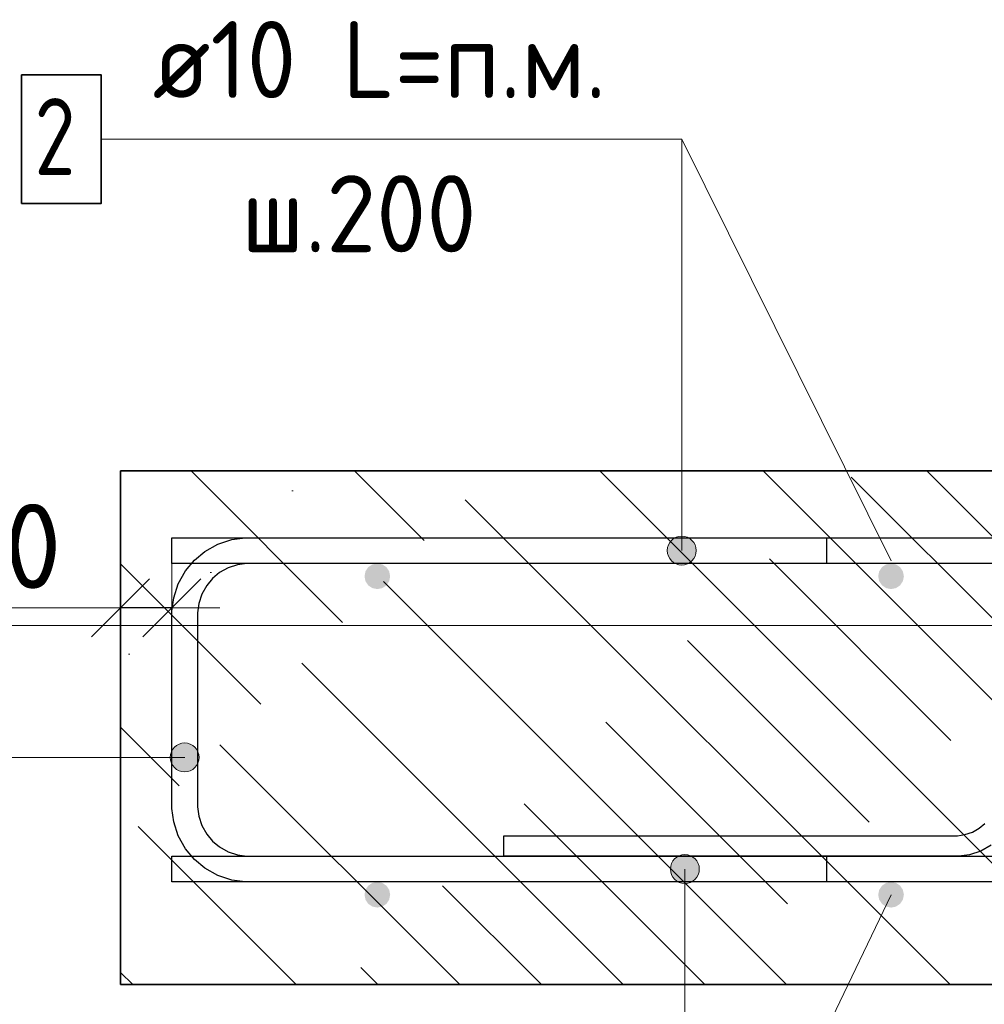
# Model space of a CAD drawing. Header units: metres. Extents: x -38 to 97, y -15 to 21.
# Tile 214 of 256: x 72.128 to 72.504, y 8.324 to 8.708. Entities that reach past the tile are written whole.
import ezdxf

# ---------------------------------------------------------------- set-up
doc = ezdxf.new("R2010")
doc.units = ezdxf.units.M
doc.header["$PDMODE"] = 65
for name, color, linetype, lineweight in [('XR$3$Арм. стержнями верхней зоны', 180, 'Continuous', 35), ('XR$3$Арм. стержнями нижней зоны', 180, 'Continuous', 35), ('XR$3$Арм.стержн. Арматура края', 96, 'Continuous', 35), ('XR$3$Размерная линия_ общее', 7, 'Continuous', 13), ('XR$4$Арм. стержнями верхней зоны', 180, 'Continuous', 35), ('XR$4$Арм. стержнями нижней зоны', 180, 'Continuous', 35), ('XR$4$Арм.стержн. Арматура края', 96, 'Continuous', 35), ('XR$4$Размерная линия_ общее', 7, 'Continuous', 13), ('XR$5$Арм. стержнями верхней зоны', 180, 'Continuous', 35), ('XR$5$Арм. стержнями нижней зоны', 180, 'Continuous', 35), ('XR$5$Арм.стержн. Арматура края', 96, 'Continuous', 35), ('XR$5$Размерная линия_ общее', 7, 'Continuous', 13), ('XR$6$Текст_ примечание', 7, 'Continuous', 13)]:
    doc.layers.add(name, color=color, linetype=linetype, lineweight=lineweight)
for name, color, linetype, lineweight, true_color in [('XR$3$Арм.стержн. Фиксатор', 7, 'Continuous', 35, 0x501e0f), ('XR$4$Арм.стержн. Фиксатор', 7, 'Continuous', 35, 0x501e0f), ('XR$5$Арм.стержн. Фиксатор', 7, 'Continuous', 35, 0x501e0f)]:
    doc.layers.add(name, color=color, linetype=linetype, lineweight=lineweight, true_color=true_color)
doc.styles.add('ISOCPEUR', font='txt')
doc.dimstyles.new('DIMSTYLE_11', dxfattribs={"dimtxt": 0.033, "dimasz": 0.0375, "dimexe": 0, "dimexo": 0, "dimgap": 0.0165, "dimtad": 2, "dimdec": 0, "dimlfac": 1000, "dimrnd": 1, "dimzin": 12, "dimdsep": 46, "dimtxsty": 'ISOCPEUR', "dimblk1": 'ALL_ML_STRICH', "dimblk2": 'ALL_ML_STRICH', "dimsah": 1, "dimcen": 0, "dimclrd": 7, "dimclre": 256, "dimclrt": 7, "dimadec": 0, "dimazin": 0, "dimtfac": 1, "dimtdec": 0, "dimtix": 1, "dimtmove": 2, "dimatfit": 3, "dimfxl": 0, "dimtvp": 1.2, "dimtzin": 0, "dimlwd": 0, "dimlwe": -3, "dimarcsym": 0})
pattern_1 = [(135, (0, 0), (-0.031819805, -0.031819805), [0.4, -0.05, 0, -0.05]), (135, (-0.01591, -0.01591), (-0.031819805, -0.031819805), [0.8, -0.1, 0.1, -0.1])]

# ---------------------------------------------------------------- blocks, each defined once
blk = doc.blocks.new('ALL_ML_STRICH')
at = {"color": 0, "linetype": 'ByBlock', "lineweight": -2}
for p, q in [((0, -0.5), (0, 0.5)), ((-0.3, -0.3), (0.3, 0.3)), ((-1, 0), (0.5, 0))]:
    blk.add_line(p, q, dxfattribs=at)
blk = doc.blocks.new('*D140')
at = {"layer": 'DEFPOINTS', "color": 7, "linetype": 'Continuous', "lineweight": 13, "transparency": 33554687}
for p in [(72.1875, 8.47857), (72.1875, 8.44358), (72.1675, 8.43858)]:
    blk.add_point(p, dxfattribs=at)
at = {"layer": 'XR$3$Размерная линия_ общее', "color": 253, "linetype": 'Continuous', "lineweight": -2, "true_color": 0xa0a0a0, "transparency": 33554687}
for p, q in [((72.1675, 8.45858), (72.1675, 8.47857)), ((72.1875, 8.46358), (72.1875, 8.47857))]:
    blk.add_line(p, q, dxfattribs=at)
at = {"layer": 'XR$3$Размерная линия_ общее', "color": 7, "linetype": 'Continuous', "lineweight": -2, "transparency": 33554687}
blk.add_line((72.1875, 8.47857), (72.1675, 8.47857), dxfattribs=at)
at = {"layer": 'XR$3$Размерная линия_ общее', "color": 7, "linetype": 'Continuous', "lineweight": 13, "transparency": 33554687, "xscale": 0.0375, "yscale": 0.0375, "zscale": 0.0375}
for p, rotation in [((72.1675, 8.47857), 180), ((72.1875, 8.47857), 360)]:
    blk.add_blockref('ALL_ML_STRICH', p, dxfattribs=dict(at, rotation=rotation))
at = {"layer": 'XR$3$Размерная линия_ общее', "color": 7, "linetype": 'Continuous', "lineweight": 13, "transparency": 33554687, "insert": (72.12208, 8.50257), "char_height": 0.033, "width": 0.066, "attachment_point": 5, "style": 'ISOCPEUR'}
blk.add_mtext('\\A1;{20}', dxfattribs=at)
at = {"layer": 'XR$3$Размерная линия_ общее', "color": 7, "linetype": 'Continuous', "lineweight": 13, "transparency": 33554687, "insert": (72.09879, 8.42451), "char_height": 0.027, "width": 0.00135, "attachment_point": 1, "rotation": 180, "line_spacing_factor": 0.60241, "style": 'ISOCPEUR'}
blk.add_mtext('з.с.', dxfattribs=at)
blk = doc.blocks.new('*D439')
at = {"layer": 'DEFPOINTS', "color": 7, "linetype": 'Continuous', "lineweight": 13, "transparency": 33554687}
for p in [(72.1875, 8.47857), (72.1875, 8.44358), (72.1675, 8.43858)]:
    blk.add_point(p, dxfattribs=at)
at = {"layer": 'XR$4$Размерная линия_ общее', "color": 253, "linetype": 'Continuous', "lineweight": -2, "true_color": 0xa0a0a0, "transparency": 33554687}
for p, q in [((72.1675, 8.45858), (72.1675, 8.47857)), ((72.1875, 8.46358), (72.1875, 8.47857))]:
    blk.add_line(p, q, dxfattribs=at)
at = {"layer": 'XR$4$Размерная линия_ общее', "color": 7, "linetype": 'Continuous', "lineweight": -2, "transparency": 33554687}
blk.add_line((72.1875, 8.47857), (72.1675, 8.47857), dxfattribs=at)
at = {"layer": 'XR$4$Размерная линия_ общее', "color": 7, "linetype": 'Continuous', "lineweight": 13, "transparency": 33554687, "xscale": 0.0375, "yscale": 0.0375, "zscale": 0.0375}
for p, rotation in [((72.1675, 8.47857), 180), ((72.1875, 8.47857), 360)]:
    blk.add_blockref('ALL_ML_STRICH', p, dxfattribs=dict(at, rotation=rotation))
at = {"layer": 'XR$4$Размерная линия_ общее', "color": 7, "linetype": 'Continuous', "lineweight": 13, "transparency": 33554687, "insert": (72.12208, 8.50257), "char_height": 0.033, "width": 0.066, "attachment_point": 5, "style": 'ISOCPEUR'}
blk.add_mtext('\\A1;{20}', dxfattribs=at)
at = {"layer": 'XR$4$Размерная линия_ общее', "color": 7, "linetype": 'Continuous', "lineweight": 13, "transparency": 33554687, "insert": (72.09879, 8.42451), "char_height": 0.027, "width": 0.00135, "attachment_point": 1, "rotation": 180, "line_spacing_factor": 0.60241, "style": 'ISOCPEUR'}
blk.add_mtext('з.с.', dxfattribs=at)
blk = doc.blocks.new('*D686')
at = {"layer": 'DEFPOINTS', "color": 7, "linetype": 'Continuous', "lineweight": 13, "transparency": 33554687}
for p in [(72.1875, 8.47857), (72.1875, 8.44358), (72.1675, 8.43858)]:
    blk.add_point(p, dxfattribs=at)
at = {"layer": 'XR$5$Размерная линия_ общее', "color": 253, "linetype": 'Continuous', "lineweight": -2, "true_color": 0xa0a0a0, "transparency": 33554687}
for p, q in [((72.1675, 8.45858), (72.1675, 8.47857)), ((72.1875, 8.46358), (72.1875, 8.47857))]:
    blk.add_line(p, q, dxfattribs=at)
at = {"layer": 'XR$5$Размерная линия_ общее', "color": 7, "linetype": 'Continuous', "lineweight": -2, "transparency": 33554687}
blk.add_line((72.1875, 8.47857), (72.1675, 8.47857), dxfattribs=at)
at = {"layer": 'XR$5$Размерная линия_ общее', "color": 7, "linetype": 'Continuous', "lineweight": 13, "transparency": 33554687, "xscale": 0.0375, "yscale": 0.0375, "zscale": 0.0375}
for p, rotation in [((72.1675, 8.47857), 180), ((72.1875, 8.47857), 360)]:
    blk.add_blockref('ALL_ML_STRICH', p, dxfattribs=dict(at, rotation=rotation))
at = {"layer": 'XR$5$Размерная линия_ общее', "color": 7, "linetype": 'Continuous', "lineweight": 13, "transparency": 33554687, "insert": (72.12208, 8.50257), "char_height": 0.033, "width": 0.066, "attachment_point": 5, "style": 'ISOCPEUR'}
blk.add_mtext('\\A1;{20}', dxfattribs=at)
at = {"layer": 'XR$5$Размерная линия_ общее', "color": 7, "linetype": 'Continuous', "lineweight": 13, "transparency": 33554687, "insert": (72.09879, 8.42451), "char_height": 0.027, "width": 0.00135, "attachment_point": 1, "rotation": 180, "line_spacing_factor": 0.60241, "style": 'ISOCPEUR'}
blk.add_mtext('з.с.', dxfattribs=at)

msp = doc.modelspace()

# ---------------------------------------------------------------- hatches: boundary and pattern name
at = {"linetype": 'Continuous', "lineweight": 13, "transparency": 33554687}
h = msp.add_hatch(dxfattribs=at)
h.set_pattern_fill('__________540', scale=0.015, style=0, pattern_type=2)
h.set_pattern_definition(pattern_1)
h.paths.add_polyline_path([(72.1675, 8.53188), (72.1675, 8.33188), (72.75595, 8.33188), (72.75595, 8.53188)], flags=0)
h = msp.add_hatch(dxfattribs=at)
h.set_pattern_fill('__________540', scale=0.015, style=0, pattern_type=2)
h.set_pattern_definition(pattern_1)
h.paths.add_polyline_path([(72.1675, 8.53188), (72.1675, 8.33188), (72.75595, 8.33188), (72.75595, 8.53188)], flags=0)
h = msp.add_hatch(dxfattribs=at)
h.set_pattern_fill('__________540', scale=0.015, style=0, pattern_type=2)
h.set_pattern_definition(pattern_1)
h.paths.add_polyline_path([(72.1675, 8.53188), (72.1675, 8.33188), (72.75595, 8.33188), (72.75595, 8.53188)], flags=0)
at = {"layer": 'XR$3$Арм. стержнями верхней зоны', "linetype": 'Continuous', "lineweight": 13, "transparency": 33554687}
for points in [[(72.3832, 8.50571), (72.38882, 8.50571), (72.38601, 8.5065)], [(72.39085, 8.50369), (72.38117, 8.50369), (72.38039, 8.50088)], [(72.39085, 8.50369), (72.38039, 8.50088), (72.39164, 8.50088)], [(72.38882, 8.50571), (72.3832, 8.50571), (72.38117, 8.50369)], [(72.38882, 8.50571), (72.38117, 8.50369), (72.39085, 8.50369)], [(72.39164, 8.50088), (72.38039, 8.50088), (72.38117, 8.49806)], [(72.39164, 8.50088), (72.38117, 8.49806), (72.39085, 8.49806)], [(72.39085, 8.49806), (72.38117, 8.49806), (72.3832, 8.49604)], [(72.39085, 8.49806), (72.3832, 8.49604), (72.38882, 8.49604)], [(72.38882, 8.49604), (72.3832, 8.49604), (72.38601, 8.49525)]]:
    msp.add_hatch(color=7, dxfattribs=at).paths.add_polyline_path(points)
at = {"layer": 'XR$3$Арм. стержнями верхней зоны', "linetype": 'Continuous', "lineweight": 50, "transparency": 33554687}
for points in [[(72.27251, 8.49088), (72.27212, 8.49279), (72.27104, 8.49441), (72.26942, 8.4955), (72.26751, 8.49588), (72.26559, 8.4955), (72.26397, 8.49441), (72.26289, 8.49279), (72.26251, 8.49088), (72.26289, 8.48896), (72.26397, 8.48734), (72.26559, 8.48626), (72.26751, 8.48588), (72.26942, 8.48626), (72.27104, 8.48734), (72.27212, 8.48896)], [(72.47251, 8.49088), (72.47212, 8.49279), (72.47104, 8.49441), (72.46942, 8.4955), (72.46751, 8.49588), (72.46559, 8.4955), (72.46397, 8.49441), (72.46289, 8.49279), (72.46251, 8.49088), (72.46289, 8.48896), (72.46397, 8.48734), (72.46559, 8.48626), (72.46751, 8.48588), (72.46942, 8.48626), (72.47104, 8.48734), (72.47212, 8.48896)]]:
    msp.add_hatch(color=4, dxfattribs=at).paths.add_polyline_path(points)
at = {"layer": 'XR$3$Арм. стержнями нижней зоны', "linetype": 'Continuous', "lineweight": 13, "transparency": 33554687}
for points in [[(72.3824, 8.37969), (72.39207, 8.37969), (72.39005, 8.38171)], [(72.3824, 8.37969), (72.39005, 8.38171), (72.38442, 8.38171)], [(72.38442, 8.38171), (72.39005, 8.38171), (72.38723, 8.3825)], [(72.38161, 8.37688), (72.39286, 8.37688), (72.39207, 8.37969)], [(72.38161, 8.37688), (72.39207, 8.37969), (72.3824, 8.37969)], [(72.3824, 8.37406), (72.39286, 8.37688), (72.38161, 8.37688)], [(72.3824, 8.37406), (72.39207, 8.37406), (72.39286, 8.37688)], [(72.38442, 8.37204), (72.39207, 8.37406), (72.3824, 8.37406)], [(72.38442, 8.37204), (72.39005, 8.37204), (72.39207, 8.37406)], [(72.39005, 8.37204), (72.38442, 8.37204), (72.38723, 8.37125)]]:
    msp.add_hatch(color=7, dxfattribs=at).paths.add_polyline_path(points)
at = {"layer": 'XR$3$Арм. стержнями нижней зоны', "linetype": 'Continuous', "lineweight": 50, "transparency": 33554687}
for points in [[(72.27251, 8.36688), (72.27212, 8.36879), (72.27104, 8.37041), (72.26942, 8.3715), (72.26751, 8.37188), (72.26559, 8.3715), (72.26397, 8.37041), (72.26289, 8.36879), (72.26251, 8.36688), (72.26289, 8.36496), (72.26397, 8.36334), (72.26559, 8.36226), (72.26751, 8.36188), (72.26942, 8.36226), (72.27104, 8.36334), (72.27212, 8.36496)], [(72.47251, 8.36688), (72.47212, 8.36879), (72.47104, 8.37041), (72.46942, 8.3715), (72.46751, 8.37188), (72.46559, 8.3715), (72.46397, 8.37041), (72.46289, 8.36879), (72.46251, 8.36688), (72.46289, 8.36496), (72.46397, 8.36334), (72.46559, 8.36226), (72.46751, 8.36188), (72.46942, 8.36226), (72.47104, 8.36334), (72.47212, 8.36496)]]:
    msp.add_hatch(color=4, dxfattribs=at).paths.add_polyline_path(points)
at = {"layer": 'XR$3$Арм.стержн. Арматура края', "linetype": 'Continuous', "lineweight": 13, "transparency": 33554687}
for points in [[(72.18969, 8.42519), (72.1925, 8.41473), (72.1925, 8.42598)], [(72.1925, 8.42598), (72.1925, 8.41473), (72.19532, 8.41552)], [(72.1925, 8.42598), (72.19532, 8.41552), (72.19532, 8.42519)], [(72.18767, 8.41754), (72.18767, 8.42317), (72.18688, 8.42035)], [(72.18767, 8.42317), (72.18969, 8.41552), (72.18969, 8.42519)], [(72.18767, 8.42317), (72.18767, 8.41754), (72.18969, 8.41552)], [(72.18969, 8.42519), (72.18969, 8.41552), (72.1925, 8.41473)], [(72.19532, 8.42519), (72.19532, 8.41552), (72.19734, 8.41754)], [(72.19532, 8.42519), (72.19734, 8.41754), (72.19734, 8.42317)], [(72.19734, 8.42317), (72.19734, 8.41754), (72.19813, 8.42035)]]:
    msp.add_hatch(color=7, dxfattribs=at).paths.add_polyline_path(points)
at = {"layer": 'XR$4$Арм. стержнями верхней зоны', "linetype": 'Continuous', "lineweight": 13, "transparency": 33554687}
for points in [[(72.3832, 8.50571), (72.38882, 8.50571), (72.38601, 8.5065)], [(72.39085, 8.50369), (72.38117, 8.50369), (72.38039, 8.50088)], [(72.39085, 8.50369), (72.38039, 8.50088), (72.39164, 8.50088)], [(72.38882, 8.50571), (72.3832, 8.50571), (72.38117, 8.50369)], [(72.38882, 8.50571), (72.38117, 8.50369), (72.39085, 8.50369)], [(72.39164, 8.50088), (72.38039, 8.50088), (72.38117, 8.49806)], [(72.39164, 8.50088), (72.38117, 8.49806), (72.39085, 8.49806)], [(72.39085, 8.49806), (72.38117, 8.49806), (72.3832, 8.49604)], [(72.39085, 8.49806), (72.3832, 8.49604), (72.38882, 8.49604)], [(72.38882, 8.49604), (72.3832, 8.49604), (72.38601, 8.49525)]]:
    msp.add_hatch(color=7, dxfattribs=at).paths.add_polyline_path(points)
at = {"layer": 'XR$4$Арм. стержнями верхней зоны', "linetype": 'Continuous', "lineweight": 50, "transparency": 33554687}
for points in [[(72.27251, 8.49088), (72.27212, 8.49279), (72.27104, 8.49441), (72.26942, 8.4955), (72.26751, 8.49588), (72.26559, 8.4955), (72.26397, 8.49441), (72.26289, 8.49279), (72.26251, 8.49088), (72.26289, 8.48896), (72.26397, 8.48734), (72.26559, 8.48626), (72.26751, 8.48588), (72.26942, 8.48626), (72.27104, 8.48734), (72.27212, 8.48896)], [(72.27251, 8.49088), (72.27212, 8.49279), (72.27104, 8.49441), (72.26942, 8.4955), (72.26751, 8.49588), (72.26559, 8.4955), (72.26397, 8.49441), (72.26289, 8.49279), (72.26251, 8.49088), (72.26289, 8.48896), (72.26397, 8.48734), (72.26559, 8.48626), (72.26751, 8.48588), (72.26942, 8.48626), (72.27104, 8.48734), (72.27212, 8.48896)], [(72.47251, 8.49088), (72.47212, 8.49279), (72.47104, 8.49441), (72.46942, 8.4955), (72.46751, 8.49588), (72.46559, 8.4955), (72.46397, 8.49441), (72.46289, 8.49279), (72.46251, 8.49088), (72.46289, 8.48896), (72.46397, 8.48734), (72.46559, 8.48626), (72.46751, 8.48588), (72.46942, 8.48626), (72.47104, 8.48734), (72.47212, 8.48896)], [(72.47251, 8.49088), (72.47212, 8.49279), (72.47104, 8.49441), (72.46942, 8.4955), (72.46751, 8.49588), (72.46559, 8.4955), (72.46397, 8.49441), (72.46289, 8.49279), (72.46251, 8.49088), (72.46289, 8.48896), (72.46397, 8.48734), (72.46559, 8.48626), (72.46751, 8.48588), (72.46942, 8.48626), (72.47104, 8.48734), (72.47212, 8.48896)]]:
    msp.add_hatch(color=4, dxfattribs=at).paths.add_polyline_path(points)
at = {"layer": 'XR$4$Арм. стержнями нижней зоны', "linetype": 'Continuous', "lineweight": 13, "transparency": 33554687}
for points in [[(72.3824, 8.37969), (72.39207, 8.37969), (72.39005, 8.38171)], [(72.3824, 8.37969), (72.39005, 8.38171), (72.38442, 8.38171)], [(72.38442, 8.38171), (72.39005, 8.38171), (72.38723, 8.3825)], [(72.38161, 8.37688), (72.39286, 8.37688), (72.39207, 8.37969)], [(72.38161, 8.37688), (72.39207, 8.37969), (72.3824, 8.37969)], [(72.3824, 8.37406), (72.39286, 8.37688), (72.38161, 8.37688)], [(72.3824, 8.37406), (72.39207, 8.37406), (72.39286, 8.37688)], [(72.38442, 8.37204), (72.39207, 8.37406), (72.3824, 8.37406)], [(72.38442, 8.37204), (72.39005, 8.37204), (72.39207, 8.37406)], [(72.39005, 8.37204), (72.38442, 8.37204), (72.38723, 8.37125)]]:
    msp.add_hatch(color=7, dxfattribs=at).paths.add_polyline_path(points)
at = {"layer": 'XR$4$Арм. стержнями нижней зоны', "linetype": 'Continuous', "lineweight": 50, "transparency": 33554687}
for points in [[(72.27251, 8.36688), (72.27212, 8.36879), (72.27104, 8.37041), (72.26942, 8.3715), (72.26751, 8.37188), (72.26559, 8.3715), (72.26397, 8.37041), (72.26289, 8.36879), (72.26251, 8.36688), (72.26289, 8.36496), (72.26397, 8.36334), (72.26559, 8.36226), (72.26751, 8.36188), (72.26942, 8.36226), (72.27104, 8.36334), (72.27212, 8.36496)], [(72.27251, 8.36688), (72.27212, 8.36879), (72.27104, 8.37041), (72.26942, 8.3715), (72.26751, 8.37188), (72.26559, 8.3715), (72.26397, 8.37041), (72.26289, 8.36879), (72.26251, 8.36688), (72.26289, 8.36496), (72.26397, 8.36334), (72.26559, 8.36226), (72.26751, 8.36188), (72.26942, 8.36226), (72.27104, 8.36334), (72.27212, 8.36496)], [(72.47251, 8.36688), (72.47212, 8.36879), (72.47104, 8.37041), (72.46942, 8.3715), (72.46751, 8.37188), (72.46559, 8.3715), (72.46397, 8.37041), (72.46289, 8.36879), (72.46251, 8.36688), (72.46289, 8.36496), (72.46397, 8.36334), (72.46559, 8.36226), (72.46751, 8.36188), (72.46942, 8.36226), (72.47104, 8.36334), (72.47212, 8.36496)], [(72.47251, 8.36688), (72.47212, 8.36879), (72.47104, 8.37041), (72.46942, 8.3715), (72.46751, 8.37188), (72.46559, 8.3715), (72.46397, 8.37041), (72.46289, 8.36879), (72.46251, 8.36688), (72.46289, 8.36496), (72.46397, 8.36334), (72.46559, 8.36226), (72.46751, 8.36188), (72.46942, 8.36226), (72.47104, 8.36334), (72.47212, 8.36496)]]:
    msp.add_hatch(color=4, dxfattribs=at).paths.add_polyline_path(points)
at = {"layer": 'XR$4$Арм.стержн. Арматура края', "linetype": 'Continuous', "lineweight": 13, "transparency": 33554687}
for points in [[(72.18969, 8.42519), (72.1925, 8.41473), (72.1925, 8.42598)], [(72.1925, 8.42598), (72.1925, 8.41473), (72.19532, 8.41552)], [(72.1925, 8.42598), (72.19532, 8.41552), (72.19532, 8.42519)], [(72.18767, 8.41754), (72.18767, 8.42317), (72.18688, 8.42035)], [(72.18767, 8.42317), (72.18969, 8.41552), (72.18969, 8.42519)], [(72.18767, 8.42317), (72.18767, 8.41754), (72.18969, 8.41552)], [(72.18969, 8.42519), (72.18969, 8.41552), (72.1925, 8.41473)], [(72.19532, 8.42519), (72.19532, 8.41552), (72.19734, 8.41754)], [(72.19532, 8.42519), (72.19734, 8.41754), (72.19734, 8.42317)], [(72.19734, 8.42317), (72.19734, 8.41754), (72.19813, 8.42035)]]:
    msp.add_hatch(color=7, dxfattribs=at).paths.add_polyline_path(points)
at = {"layer": 'XR$5$Арм. стержнями верхней зоны', "linetype": 'Continuous', "lineweight": 13, "transparency": 33554687}
for points in [[(72.3832, 8.50571), (72.38882, 8.50571), (72.38601, 8.5065)], [(72.39085, 8.50369), (72.38117, 8.50369), (72.38039, 8.50088)], [(72.39085, 8.50369), (72.38039, 8.50088), (72.39164, 8.50088)], [(72.38882, 8.50571), (72.3832, 8.50571), (72.38117, 8.50369)], [(72.38882, 8.50571), (72.38117, 8.50369), (72.39085, 8.50369)], [(72.39164, 8.50088), (72.38039, 8.50088), (72.38117, 8.49806)], [(72.39164, 8.50088), (72.38117, 8.49806), (72.39085, 8.49806)], [(72.39085, 8.49806), (72.38117, 8.49806), (72.3832, 8.49604)], [(72.39085, 8.49806), (72.3832, 8.49604), (72.38882, 8.49604)], [(72.38882, 8.49604), (72.3832, 8.49604), (72.38601, 8.49525)]]:
    msp.add_hatch(color=7, dxfattribs=at).paths.add_polyline_path(points)
at = {"layer": 'XR$5$Арм. стержнями верхней зоны', "linetype": 'Continuous', "lineweight": 50, "transparency": 33554687}
for points in [[(72.27251, 8.49088), (72.27212, 8.49279), (72.27104, 8.49441), (72.26942, 8.4955), (72.26751, 8.49588), (72.26559, 8.4955), (72.26397, 8.49441), (72.26289, 8.49279), (72.26251, 8.49088), (72.26289, 8.48896), (72.26397, 8.48734), (72.26559, 8.48626), (72.26751, 8.48588), (72.26942, 8.48626), (72.27104, 8.48734), (72.27212, 8.48896)], [(72.47251, 8.49088), (72.47212, 8.49279), (72.47104, 8.49441), (72.46942, 8.4955), (72.46751, 8.49588), (72.46559, 8.4955), (72.46397, 8.49441), (72.46289, 8.49279), (72.46251, 8.49088), (72.46289, 8.48896), (72.46397, 8.48734), (72.46559, 8.48626), (72.46751, 8.48588), (72.46942, 8.48626), (72.47104, 8.48734), (72.47212, 8.48896)]]:
    msp.add_hatch(color=4, dxfattribs=at).paths.add_polyline_path(points)
at = {"layer": 'XR$5$Арм. стержнями нижней зоны', "linetype": 'Continuous', "lineweight": 13, "transparency": 33554687}
for points in [[(72.3824, 8.37969), (72.39207, 8.37969), (72.39005, 8.38171)], [(72.3824, 8.37969), (72.39005, 8.38171), (72.38442, 8.38171)], [(72.38442, 8.38171), (72.39005, 8.38171), (72.38723, 8.3825)], [(72.38161, 8.37688), (72.39286, 8.37688), (72.39207, 8.37969)], [(72.38161, 8.37688), (72.39207, 8.37969), (72.3824, 8.37969)], [(72.3824, 8.37406), (72.39286, 8.37688), (72.38161, 8.37688)], [(72.3824, 8.37406), (72.39207, 8.37406), (72.39286, 8.37688)], [(72.38442, 8.37204), (72.39207, 8.37406), (72.3824, 8.37406)], [(72.38442, 8.37204), (72.39005, 8.37204), (72.39207, 8.37406)], [(72.39005, 8.37204), (72.38442, 8.37204), (72.38723, 8.37125)]]:
    msp.add_hatch(color=7, dxfattribs=at).paths.add_polyline_path(points)
at = {"layer": 'XR$5$Арм. стержнями нижней зоны', "linetype": 'Continuous', "lineweight": 50, "transparency": 33554687}
for points in [[(72.27251, 8.36688), (72.27212, 8.36879), (72.27104, 8.37041), (72.26942, 8.3715), (72.26751, 8.37188), (72.26559, 8.3715), (72.26397, 8.37041), (72.26289, 8.36879), (72.26251, 8.36688), (72.26289, 8.36496), (72.26397, 8.36334), (72.26559, 8.36226), (72.26751, 8.36188), (72.26942, 8.36226), (72.27104, 8.36334), (72.27212, 8.36496)], [(72.47251, 8.36688), (72.47212, 8.36879), (72.47104, 8.37041), (72.46942, 8.3715), (72.46751, 8.37188), (72.46559, 8.3715), (72.46397, 8.37041), (72.46289, 8.36879), (72.46251, 8.36688), (72.46289, 8.36496), (72.46397, 8.36334), (72.46559, 8.36226), (72.46751, 8.36188), (72.46942, 8.36226), (72.47104, 8.36334), (72.47212, 8.36496)]]:
    msp.add_hatch(color=4, dxfattribs=at).paths.add_polyline_path(points)
at = {"layer": 'XR$5$Арм.стержн. Арматура края', "linetype": 'Continuous', "lineweight": 13, "transparency": 33554687}
for points in [[(72.18969, 8.42519), (72.1925, 8.41473), (72.1925, 8.42598)], [(72.1925, 8.42598), (72.1925, 8.41473), (72.19532, 8.41552)], [(72.1925, 8.42598), (72.19532, 8.41552), (72.19532, 8.42519)], [(72.18767, 8.41754), (72.18767, 8.42317), (72.18688, 8.42035)], [(72.18767, 8.42317), (72.18969, 8.41552), (72.18969, 8.42519)], [(72.18767, 8.42317), (72.18767, 8.41754), (72.18969, 8.41552)], [(72.18969, 8.42519), (72.18969, 8.41552), (72.1925, 8.41473)], [(72.19532, 8.42519), (72.19532, 8.41552), (72.19734, 8.41754)], [(72.19532, 8.42519), (72.19734, 8.41754), (72.19734, 8.42317)], [(72.19734, 8.42317), (72.19734, 8.41754), (72.19813, 8.42035)]]:
    msp.add_hatch(color=7, dxfattribs=at).paths.add_polyline_path(points)

# ---------------------------------------------------------------- linework, layer by layer
at = {"color": 7, "linetype": 'Continuous', "lineweight": 13, "transparency": 33554687}
for p, q in [((72.46751, 8.49688), (72.38601, 8.66104)), ((72.46751, 8.49688), (72.38601, 8.66104)), ((72.46751, 8.49688), (72.38601, 8.66104)), ((72.1675, 8.47857), (72.0985, 8.47857)), ((72.1675, 8.47857), (72.0985, 8.47857)), ((72.1675, 8.47857), (72.0985, 8.47857)), ((72.46751, 8.36688), (72.38723, 8.19921)), ((72.46751, 8.36688), (72.38723, 8.19921)), ((72.46751, 8.36688), (72.38723, 8.19921))]:
    msp.add_line(p, q, dxfattribs=at)
at = {"color": 7, "linetype": 'Continuous', "lineweight": 35, "transparency": 33554687}
for p, q in [((72.1675, 8.53188), (72.1675, 8.33188)), ((72.75595, 8.53188), (72.1675, 8.53188)), ((72.1675, 8.53188), (72.1675, 8.33188)), ((72.75595, 8.53188), (72.1675, 8.53188)), ((72.1675, 8.53188), (72.1675, 8.33188)), ((72.75595, 8.53188), (72.1675, 8.53188)), ((72.1675, 8.33188), (72.75595, 8.33188)), ((72.1675, 8.33188), (72.75595, 8.33188)), ((72.1675, 8.33188), (72.75595, 8.33188))]:
    msp.add_line(p, q, dxfattribs=at)
at = {"layer": 'XR$3$Арм. стержнями верхней зоны', "color": 7, "linetype": 'Continuous', "lineweight": 13, "transparency": 33554687}
for p, q in [((72.16001, 8.66104), (72.38601, 8.66104)), ((72.38601, 8.66104), (72.38601, 8.50088)), ((72.38601, 8.5065), (72.38601, 8.5065)), ((72.38039, 8.50088), (72.38039, 8.50088)), ((72.39164, 8.50088), (72.39164, 8.50088)), ((72.38601, 8.49525), (72.38601, 8.49525))]:
    msp.add_line(p, q, dxfattribs=at)
at = {"layer": 'XR$3$Арм. стержнями верхней зоны', "color": 7, "linetype": 'Continuous', "lineweight": 35, "transparency": 33554687}
msp.add_lwpolyline([(72.12901, 8.63604), (72.16001, 8.63604), (72.16001, 8.68604), (72.12901, 8.68604), (72.12901, 8.63604)], dxfattribs=at)
at = {"layer": 'XR$3$Арм. стержнями верхней зоны', "color": 4, "linetype": 'Continuous', "lineweight": 25, "transparency": 33554687}
for points in [[(72.76095, 8.49588), (72.1875, 8.49588), (72.1875, 8.50588), (72.76095, 8.50588), (72.76095, 8.49588)], [(72.76095, 8.49588), (72.44251, 8.49588), (72.44251, 8.50588), (72.76095, 8.50588), (72.76095, 8.49588)]]:
    msp.add_lwpolyline(points, dxfattribs=at)
at = {"layer": 'XR$3$Арм. стержнями верхней зоны', "color": 7, "linetype": 'Continuous', "lineweight": 13, "transparency": 33554687}
msp.add_circle((72.38601, 8.50088), 0.00563, dxfattribs=at)
at = {"layer": 'XR$3$Арм. стержнями нижней зоны', "color": 7, "linetype": 'Continuous', "lineweight": 13, "transparency": 33554687}
for p, q in [((72.38723, 8.3825), (72.38723, 8.3825)), ((72.38161, 8.37688), (72.38161, 8.37688)), ((72.38723, 8.19921), (72.38723, 8.37688)), ((72.39286, 8.37688), (72.39286, 8.37688)), ((72.38723, 8.37125), (72.38723, 8.37125))]:
    msp.add_line(p, q, dxfattribs=at)
at = {"layer": 'XR$3$Арм. стержнями нижней зоны', "color": 4, "linetype": 'Continuous', "lineweight": 25, "transparency": 33554687}
for points in [[(72.76095, 8.37188), (72.1875, 8.37188), (72.1875, 8.38188), (72.76095, 8.38188), (72.76095, 8.37188)], [(72.76095, 8.37188), (72.44251, 8.37188), (72.44251, 8.38188), (72.76095, 8.38188), (72.76095, 8.37188)]]:
    msp.add_lwpolyline(points, dxfattribs=at)
at = {"layer": 'XR$3$Арм. стержнями нижней зоны', "color": 7, "linetype": 'Continuous', "lineweight": 13, "transparency": 33554687}
msp.add_circle((72.38723, 8.37688), 0.00563, dxfattribs=at)
at = {"layer": 'XR$3$Арм.стержн. Арматура края', "color": 7, "linetype": 'Continuous', "lineweight": 13, "transparency": 33554687}
for p, q in [((72.1925, 8.42598), (72.1925, 8.42598)), ((72.08057, 8.42035), (72.1925, 8.42035)), ((72.18688, 8.42035), (72.18688, 8.42035)), ((72.19813, 8.42035), (72.19813, 8.42035)), ((72.1925, 8.41473), (72.1925, 8.41473))]:
    msp.add_line(p, q, dxfattribs=at)
at = {"layer": 'XR$3$Арм.стержн. Арматура края', "color": 4, "linetype": 'Continuous', "lineweight": 25, "transparency": 33554687}
for points in [[(72.6875, 8.37188), (72.21607, 8.37188), (72.21085, 8.3726), (72.20541, 8.3744), (72.20041, 8.3772), (72.19628, 8.38065), (72.19283, 8.38478), (72.19002, 8.38979), (72.18823, 8.39523), (72.1875, 8.40044), (72.1875, 8.47731), (72.18823, 8.48253), (72.19002, 8.48797), (72.19283, 8.49298), (72.19628, 8.4971), (72.20041, 8.50055), (72.20541, 8.50336), (72.21085, 8.50515), (72.21607, 8.50588), (72.6875, 8.50588)], [(72.6875, 8.49588), (72.21676, 8.49588), (72.21313, 8.49537), (72.20946, 8.49416), (72.2061, 8.49228), (72.20338, 8.49001), (72.2011, 8.48728), (72.19922, 8.48392), (72.19801, 8.48026), (72.1975, 8.47662), (72.1975, 8.40113), (72.19801, 8.3975), (72.19922, 8.39383), (72.2011, 8.39048), (72.20338, 8.38775), (72.2061, 8.38547), (72.20946, 8.38359), (72.21313, 8.38238), (72.21676, 8.38188), (72.6875, 8.38188)]]:
    msp.add_lwpolyline(points, dxfattribs=at)
at = {"layer": 'XR$3$Арм.стержн. Арматура края', "color": 7, "linetype": 'Continuous', "lineweight": 13, "transparency": 33554687}
msp.add_circle((72.1925, 8.42035), 0.00563, dxfattribs=at)
at = {"layer": 'XR$3$Арм.стержн. Фиксатор', "color": 40, "linetype": 'Continuous', "lineweight": 25, "transparency": 33554687}
msp.add_lwpolyline([(72.50643, 8.38614), (72.50242, 8.38389), (72.49807, 8.38246), (72.4939, 8.38188), (72.31675, 8.38188), (72.31675, 8.38988), (72.49335, 8.38988), (72.49625, 8.39028), (72.49919, 8.39125), (72.50187, 8.39275), (72.50405, 8.39457)], dxfattribs=at)
at = {"layer": 'XR$4$Арм. стержнями верхней зоны', "color": 7, "linetype": 'Continuous', "lineweight": 13, "transparency": 33554687}
for p, q in [((72.16001, 8.66104), (72.38601, 8.66104)), ((72.38601, 8.66104), (72.38601, 8.50088)), ((72.38601, 8.5065), (72.38601, 8.5065)), ((72.38039, 8.50088), (72.38039, 8.50088)), ((72.39164, 8.50088), (72.39164, 8.50088)), ((72.38601, 8.49525), (72.38601, 8.49525))]:
    msp.add_line(p, q, dxfattribs=at)
at = {"layer": 'XR$4$Арм. стержнями верхней зоны', "color": 7, "linetype": 'Continuous', "lineweight": 35, "transparency": 33554687}
msp.add_lwpolyline([(72.12901, 8.63604), (72.16001, 8.63604), (72.16001, 8.68604), (72.12901, 8.68604), (72.12901, 8.63604)], dxfattribs=at)
at = {"layer": 'XR$4$Арм. стержнями верхней зоны', "color": 4, "linetype": 'Continuous', "lineweight": 25, "transparency": 33554687}
for points in [[(72.76095, 8.49588), (72.1875, 8.49588), (72.1875, 8.50588), (72.76095, 8.50588), (72.76095, 8.49588)], [(72.76095, 8.49588), (72.1875, 8.49588), (72.1875, 8.50588), (72.76095, 8.50588), (72.76095, 8.49588)], [(72.76095, 8.49588), (72.44251, 8.49588), (72.44251, 8.50588), (72.76095, 8.50588), (72.76095, 8.49588)]]:
    msp.add_lwpolyline(points, dxfattribs=at)
at = {"layer": 'XR$4$Арм. стержнями верхней зоны', "color": 7, "linetype": 'Continuous', "lineweight": 13, "transparency": 33554687}
msp.add_circle((72.38601, 8.50088), 0.00563, dxfattribs=at)
at = {"layer": 'XR$4$Арм. стержнями нижней зоны', "color": 7, "linetype": 'Continuous', "lineweight": 13, "transparency": 33554687}
for p, q in [((72.38723, 8.3825), (72.38723, 8.3825)), ((72.38161, 8.37688), (72.38161, 8.37688)), ((72.38723, 8.19921), (72.38723, 8.37688)), ((72.39286, 8.37688), (72.39286, 8.37688)), ((72.38723, 8.37125), (72.38723, 8.37125))]:
    msp.add_line(p, q, dxfattribs=at)
at = {"layer": 'XR$4$Арм. стержнями нижней зоны', "color": 4, "linetype": 'Continuous', "lineweight": 25, "transparency": 33554687}
for points in [[(72.76095, 8.37188), (72.1875, 8.37188), (72.1875, 8.38188), (72.76095, 8.38188), (72.76095, 8.37188)], [(72.76095, 8.37188), (72.1875, 8.37188), (72.1875, 8.38188), (72.76095, 8.38188), (72.76095, 8.37188)], [(72.76095, 8.37188), (72.44251, 8.37188), (72.44251, 8.38188), (72.76095, 8.38188), (72.76095, 8.37188)]]:
    msp.add_lwpolyline(points, dxfattribs=at)
at = {"layer": 'XR$4$Арм. стержнями нижней зоны', "color": 7, "linetype": 'Continuous', "lineweight": 13, "transparency": 33554687}
msp.add_circle((72.38723, 8.37688), 0.00563, dxfattribs=at)
at = {"layer": 'XR$4$Арм.стержн. Арматура края', "color": 7, "linetype": 'Continuous', "lineweight": 13, "transparency": 33554687}
for p, q in [((72.1925, 8.42598), (72.1925, 8.42598)), ((72.08057, 8.42035), (72.1925, 8.42035)), ((72.18688, 8.42035), (72.18688, 8.42035)), ((72.19813, 8.42035), (72.19813, 8.42035)), ((72.1925, 8.41473), (72.1925, 8.41473))]:
    msp.add_line(p, q, dxfattribs=at)
at = {"layer": 'XR$4$Арм.стержн. Арматура края', "color": 4, "linetype": 'Continuous', "lineweight": 25, "transparency": 33554687}
for points in [[(72.6875, 8.37188), (72.21607, 8.37188), (72.21085, 8.3726), (72.20541, 8.3744), (72.20041, 8.3772), (72.19628, 8.38065), (72.19283, 8.38478), (72.19002, 8.38979), (72.18823, 8.39523), (72.1875, 8.40044), (72.1875, 8.47731), (72.18823, 8.48253), (72.19002, 8.48797), (72.19283, 8.49298), (72.19628, 8.4971), (72.20041, 8.50055), (72.20541, 8.50336), (72.21085, 8.50515), (72.21607, 8.50588), (72.6875, 8.50588)], [(72.6875, 8.49588), (72.21676, 8.49588), (72.21313, 8.49537), (72.20946, 8.49416), (72.2061, 8.49228), (72.20338, 8.49001), (72.2011, 8.48728), (72.19922, 8.48392), (72.19801, 8.48026), (72.1975, 8.47662), (72.1975, 8.40113), (72.19801, 8.3975), (72.19922, 8.39383), (72.2011, 8.39048), (72.20338, 8.38775), (72.2061, 8.38547), (72.20946, 8.38359), (72.21313, 8.38238), (72.21676, 8.38188), (72.6875, 8.38188)]]:
    msp.add_lwpolyline(points, dxfattribs=at)
at = {"layer": 'XR$4$Арм.стержн. Арматура края', "color": 7, "linetype": 'Continuous', "lineweight": 13, "transparency": 33554687}
msp.add_circle((72.1925, 8.42035), 0.00563, dxfattribs=at)
at = {"layer": 'XR$4$Арм.стержн. Фиксатор', "color": 40, "linetype": 'Continuous', "lineweight": 25, "transparency": 33554687}
msp.add_lwpolyline([(72.50643, 8.38614), (72.50242, 8.38389), (72.49807, 8.38246), (72.4939, 8.38188), (72.31675, 8.38188), (72.31675, 8.38988), (72.49335, 8.38988), (72.49625, 8.39028), (72.49919, 8.39125), (72.50187, 8.39275), (72.50405, 8.39457)], dxfattribs=at)
at = {"layer": 'XR$5$Арм. стержнями верхней зоны', "color": 7, "linetype": 'Continuous', "lineweight": 13, "transparency": 33554687}
for p, q in [((72.16001, 8.66104), (72.38601, 8.66104)), ((72.38601, 8.66104), (72.38601, 8.50088)), ((72.38601, 8.5065), (72.38601, 8.5065)), ((72.38039, 8.50088), (72.38039, 8.50088)), ((72.39164, 8.50088), (72.39164, 8.50088)), ((72.38601, 8.49525), (72.38601, 8.49525))]:
    msp.add_line(p, q, dxfattribs=at)
at = {"layer": 'XR$5$Арм. стержнями верхней зоны', "color": 7, "linetype": 'Continuous', "lineweight": 35, "transparency": 33554687}
msp.add_lwpolyline([(72.12901, 8.63604), (72.16001, 8.63604), (72.16001, 8.68604), (72.12901, 8.68604), (72.12901, 8.63604)], dxfattribs=at)
at = {"layer": 'XR$5$Арм. стержнями верхней зоны', "color": 4, "linetype": 'Continuous', "lineweight": 25, "transparency": 33554687}
for points in [[(72.76095, 8.49588), (72.1875, 8.49588), (72.1875, 8.50588), (72.76095, 8.50588), (72.76095, 8.49588)], [(72.76095, 8.49588), (72.44251, 8.49588), (72.44251, 8.50588), (72.76095, 8.50588), (72.76095, 8.49588)]]:
    msp.add_lwpolyline(points, dxfattribs=at)
at = {"layer": 'XR$5$Арм. стержнями верхней зоны', "color": 7, "linetype": 'Continuous', "lineweight": 13, "transparency": 33554687}
msp.add_circle((72.38601, 8.50088), 0.00563, dxfattribs=at)
at = {"layer": 'XR$5$Арм. стержнями нижней зоны', "color": 7, "linetype": 'Continuous', "lineweight": 13, "transparency": 33554687}
for p, q in [((72.38723, 8.3825), (72.38723, 8.3825)), ((72.38161, 8.37688), (72.38161, 8.37688)), ((72.38723, 8.19921), (72.38723, 8.37688)), ((72.39286, 8.37688), (72.39286, 8.37688)), ((72.38723, 8.37125), (72.38723, 8.37125))]:
    msp.add_line(p, q, dxfattribs=at)
at = {"layer": 'XR$5$Арм. стержнями нижней зоны', "color": 4, "linetype": 'Continuous', "lineweight": 25, "transparency": 33554687}
for points in [[(72.76095, 8.37188), (72.1875, 8.37188), (72.1875, 8.38188), (72.76095, 8.38188), (72.76095, 8.37188)], [(72.76095, 8.37188), (72.44251, 8.37188), (72.44251, 8.38188), (72.76095, 8.38188), (72.76095, 8.37188)]]:
    msp.add_lwpolyline(points, dxfattribs=at)
at = {"layer": 'XR$5$Арм. стержнями нижней зоны', "color": 7, "linetype": 'Continuous', "lineweight": 13, "transparency": 33554687}
msp.add_circle((72.38723, 8.37688), 0.00563, dxfattribs=at)
at = {"layer": 'XR$5$Арм.стержн. Арматура края', "color": 7, "linetype": 'Continuous', "lineweight": 13, "transparency": 33554687}
for p, q in [((72.1925, 8.42598), (72.1925, 8.42598)), ((72.08057, 8.42035), (72.1925, 8.42035)), ((72.18688, 8.42035), (72.18688, 8.42035)), ((72.19813, 8.42035), (72.19813, 8.42035)), ((72.1925, 8.41473), (72.1925, 8.41473))]:
    msp.add_line(p, q, dxfattribs=at)
at = {"layer": 'XR$5$Арм.стержн. Арматура края', "color": 4, "linetype": 'Continuous', "lineweight": 25, "transparency": 33554687}
for points in [[(72.6875, 8.37188), (72.21607, 8.37188), (72.21085, 8.3726), (72.20541, 8.3744), (72.20041, 8.3772), (72.19628, 8.38065), (72.19283, 8.38478), (72.19002, 8.38979), (72.18823, 8.39523), (72.1875, 8.40044), (72.1875, 8.47731), (72.18823, 8.48253), (72.19002, 8.48797), (72.19283, 8.49298), (72.19628, 8.4971), (72.20041, 8.50055), (72.20541, 8.50336), (72.21085, 8.50515), (72.21607, 8.50588), (72.6875, 8.50588)], [(72.6875, 8.49588), (72.21676, 8.49588), (72.21313, 8.49537), (72.20946, 8.49416), (72.2061, 8.49228), (72.20338, 8.49001), (72.2011, 8.48728), (72.19922, 8.48392), (72.19801, 8.48026), (72.1975, 8.47662), (72.1975, 8.40113), (72.19801, 8.3975), (72.19922, 8.39383), (72.2011, 8.39048), (72.20338, 8.38775), (72.2061, 8.38547), (72.20946, 8.38359), (72.21313, 8.38238), (72.21676, 8.38188), (72.6875, 8.38188)]]:
    msp.add_lwpolyline(points, dxfattribs=at)
at = {"layer": 'XR$5$Арм.стержн. Арматура края', "color": 7, "linetype": 'Continuous', "lineweight": 13, "transparency": 33554687}
msp.add_circle((72.1925, 8.42035), 0.00563, dxfattribs=at)
at = {"layer": 'XR$5$Арм.стержн. Фиксатор', "color": 40, "linetype": 'Continuous', "lineweight": 25, "transparency": 33554687}
msp.add_lwpolyline([(72.50643, 8.38614), (72.50242, 8.38389), (72.49807, 8.38246), (72.4939, 8.38188), (72.31675, 8.38188), (72.31675, 8.38988), (72.49335, 8.38988), (72.49625, 8.39028), (72.49919, 8.39125), (72.50187, 8.39275), (72.50405, 8.39457)], dxfattribs=at)
at = {"layer": 'XR$6$Текст_ примечание', "color": 7, "linetype": 'Continuous', "lineweight": 13, "transparency": 33554687}
msp.add_line((86.41979, 8.47171), (67.91979, 8.47171), dxfattribs=at)

# ---------------------------------------------------------------- texts
at = {"layer": 'XR$3$Арм. стержнями верхней зоны', "color": 7, "linetype": 'Continuous', "lineweight": 25, "transparency": 33554687, "char_height": 0.03, "attachment_point": 7, "style": 'ISOCPEUR'}
for s, insert, width in [('\\W0.94;ø10 L=п.м.', (72.18001, 8.67704), 0.1999832), ('\\W0.78;2', (72.13401, 8.64704), 0.0326407), ('\\W0.95;ш.200 ', (72.21451, 8.61704), 0.1311995)]:
    msp.add_mtext(s, dxfattribs=dict(at, insert=insert, width=width))
at = {"layer": 'XR$4$Арм. стержнями верхней зоны', "color": 7, "linetype": 'Continuous', "lineweight": 25, "transparency": 33554687, "char_height": 0.03, "attachment_point": 7, "style": 'ISOCPEUR'}
for s, insert, width in [('\\W0.94;ø10 L=п.м.', (72.18001, 8.67704), 0.1999832), ('\\W0.78;2', (72.13401, 8.64704), 0.0326407), ('\\W0.95;ш.200 ', (72.21451, 8.61704), 0.1311995)]:
    msp.add_mtext(s, dxfattribs=dict(at, insert=insert, width=width))
at = {"layer": 'XR$5$Арм. стержнями верхней зоны', "color": 7, "linetype": 'Continuous', "lineweight": 25, "transparency": 33554687, "char_height": 0.03, "attachment_point": 7, "style": 'ISOCPEUR'}
for s, insert, width in [('\\W0.94;ø10 L=п.м.', (72.18001, 8.67704), 0.1999832), ('\\W0.78;2', (72.13401, 8.64704), 0.0326407), ('\\W0.95;ш.200 ', (72.21451, 8.61704), 0.1311995)]:
    msp.add_mtext(s, dxfattribs=dict(at, insert=insert, width=width))

# ---------------------------------------------------------------- dimensions: what is measured, and where the dimension line sits
at = {"layer": 'XR$3$Размерная линия_ общее', "color": 7, "linetype": 'Continuous', "lineweight": 13, "transparency": 33554687}
dim = msp.add_linear_dim(base=(72.1675, 8.47857), p1=(72.1875, 8.46358), p2=(72.1675, 8.45858), angle=180, text='<>\\Xз.с.', dimstyle='DIMSTYLE_11', override={"dimpost": '<>', "dimclrd": 7, "dimclre": 253, "dimclrt": 7, "dimlwd": 0, "dimlwe": 65533}, dxfattribs=at)
dim.commit()
dim.dimension.update_dxf_attribs({"geometry": '*D140', "text_midpoint": (72.12208, 8.50257), "dimtype": 160})
at = {"layer": 'XR$4$Размерная линия_ общее', "color": 7, "linetype": 'Continuous', "lineweight": 13, "transparency": 33554687}
dim = msp.add_linear_dim(base=(72.1675, 8.47857), p1=(72.1875, 8.46358), p2=(72.1675, 8.45858), angle=180, text='<>\\Xз.с.', dimstyle='DIMSTYLE_11', override={"dimpost": '<>', "dimclrd": 7, "dimclre": 253, "dimclrt": 7, "dimlwd": 0, "dimlwe": 65533}, dxfattribs=at)
dim.commit()
dim.dimension.update_dxf_attribs({"geometry": '*D439', "text_midpoint": (72.12208, 8.50257), "dimtype": 160})
at = {"layer": 'XR$5$Размерная линия_ общее', "color": 7, "linetype": 'Continuous', "lineweight": 13, "transparency": 33554687}
dim = msp.add_linear_dim(base=(72.1675, 8.47857), p1=(72.1875, 8.46358), p2=(72.1675, 8.45858), angle=180, text='<>\\Xз.с.', dimstyle='DIMSTYLE_11', override={"dimpost": '<>', "dimclrd": 7, "dimclre": 253, "dimclrt": 7, "dimlwd": 0, "dimlwe": 65533}, dxfattribs=at)
dim.commit()
dim.dimension.update_dxf_attribs({"geometry": '*D686', "text_midpoint": (72.12208, 8.50257), "dimtype": 160})

doc.saveas('drawing.dxf')
